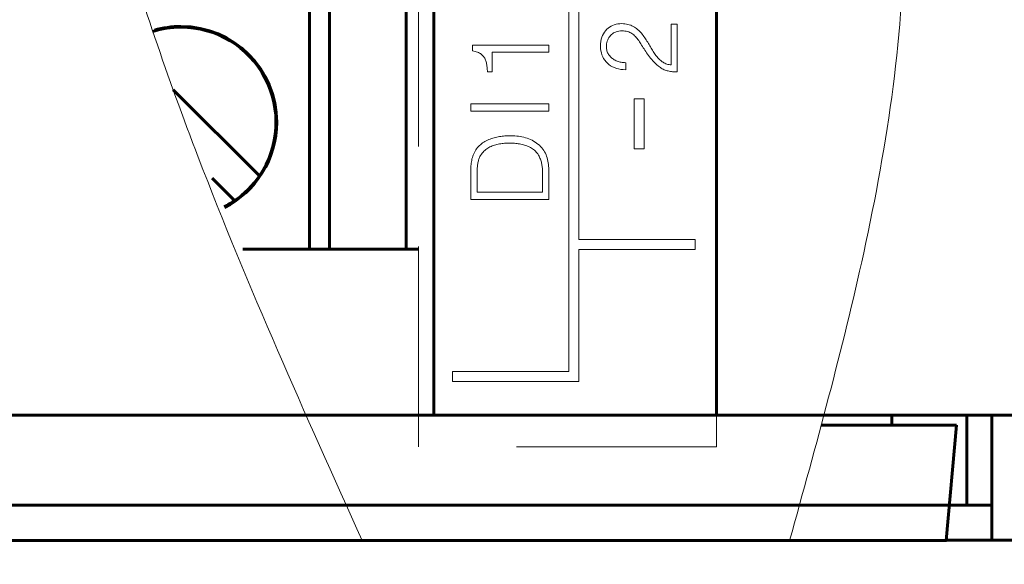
# Model space of a CAD drawing. Header units: millimetres. Extents: x 0 to 420, y 0 to 297.
# Tile 4 of 66: x 59 to 79, y 103 to 114. Entities that reach past the tile are written whole.
import ezdxf

# ---------------------------------------------------------------- set-up
doc = ezdxf.new("R2010")
doc.units = ezdxf.units.MM
for name, pattern in [('K5LT32768', [0]), ('K5LT32769', [6, 4, -2]), ('K5LT_BASIC', [0]), ('K5LT_THIN', [0])]:
    doc.linetypes.add(name, pattern=pattern)
doc.layers.add('Системный слой', color=7, linetype='Continuous')
doc.layers.add('Слой 1', color=6, linetype='Continuous')

# ---------------------------------------------------------------- blocks, each defined once
blk = doc.blocks.new('U13')
at = {"layer": 'Системный слой', "linetype": 'K5LT32769', "lineweight": 0}
for p, q in [((67.439, 105.464), (67.439, 149.67)), ((73.395, 149.67), (73.395, 105.464)), ((73.395, 105.464), (67.439, 105.464))]:
    blk.add_line(p, q, dxfattribs=at)

msp = doc.modelspace()

# ---------------------------------------------------------------- linework, layer by layer
at = {"layer": 'Системный слой', "linetype": 'K5LT_BASIC', "lineweight": 60}
for p, q in [((73.395, 106.095), (73.395, 153.595)), ((73.395, 106.095), (73.395, 153.595)), ((67.745, 106.095), (67.745, 145.745)), ((67.19, 134.87), (67.19, 109.41)), ((65.259, 109.41), (65.259, 124.65)), ((65.66, 117.03), (65.66, 111.95)), ((62.535, 112.6), (64.258, 110.877)), ((65.66, 111.95), (65.66, 109.41)), ((63.315, 110.83), (63.763, 110.382)), ((67.433, 109.41), (63.926, 109.41)), ((65.265, 109.41), (65.423, 109.41)), ((65.354, 109.41), (65.611, 109.41)), ((65.436, 109.41), (65.423, 109.41)), ((67.745, 106.095), (67.745, 106.895)), ((46.329, 106.095), (66.695, 106.095)), ((65.191, 106.095), (67.745, 106.095)), ((66.695, 106.095), (67.745, 106.095)), ((67.745, 106.095), (73.395, 106.095)), ((67.745, 106.095), (73.395, 106.095)), ((73.395, 106.095), (78.895, 106.095)), ((73.395, 106.095), (75.538, 106.095)), ((76.895, 105.895), (76.895, 106.095)), ((78.395, 106.095), (78.395, 104.295)), ((78.895, 106.095), (79.395, 106.095)), ((78.895, 106.095), (78.895, 103.595)), ((75.485, 105.895), (78.186, 105.895)), ((78.186, 105.895), (77.984, 103.586)), ((46.253, 104.295), (78.046, 104.295)), ((78.046, 104.295), (78.395, 104.295)), ((78.895, 104.295), (78.395, 104.295)), ((77.984, 103.586), (46.795, 103.586)), ((78.895, 103.595), (77.959, 103.595)), ((77.979, 103.585), (77.984, 103.586)), ((79.395, 103.595), (78.895, 103.595))]:
    msp.add_line(p, q, dxfattribs=at)
at = {"layer": 'Системный слой', "linetype": 'K5LT_THIN', "lineweight": 18}
for points, knots in [([(64.054, 156.095), (64.33, 152.558), (64.067, 147.551), (62.446, 141.044), (61.145, 136.417), (60.091, 131.774), (59.752, 127.626), (59.89, 123.857), (60.403, 120.06), (61.412, 115.786), (63.335, 110.205), (65.173, 106.12), (66.311, 103.586)], [0, 0, 0, 0, 2.358917, 3.307655, 4.462035, 5.563947, 6.469912, 7.227759, 8.072981, 9.018129, 10.149208, 12, 12, 12, 12]), ([(76.688, 156.095), (77.365, 152.622), (77.895, 147.802), (77.07, 141.552), (76.337, 137.381), (75.73, 133.031), (75.798, 128.802), (76.324, 124.585), (76.936, 120.34), (77.249, 116.291), (76.981, 112.646), (76.214, 108.488), (75.383, 105.494), (74.854, 103.586)], [0, 0, 0, 0, 2.614479, 3.512213, 4.631275, 5.734535, 6.733548, 7.736573, 8.859495, 9.892615, 10.714853, 11.543002, 13, 13, 13, 13])]:
    msp.add_open_spline(points, degree=3, knots=knots, dxfattribs=at)
at = {"layer": 'Системный слой', "linetype": 'K5LT_BASIC', "lineweight": 60}
for points in [[(62.69, 113.85), (62.499, 113.85), (62.31, 113.821), (62.129, 113.766)], [(62.69, 113.865), (62.507, 113.865), (62.329, 113.839), (62.162, 113.791)], [(63.763, 110.382), (63.957, 110.515), (64.125, 110.683), (64.258, 110.877)], [(63.557, 110.259), (63.627, 110.296), (63.696, 110.336), (63.763, 110.382)]]:
    msp.add_open_spline(points, degree=3, dxfattribs=at)
for points, knots in [([(63.563, 110.245), (64.181, 110.563), (64.605, 111.207), (64.605, 111.95), (64.605, 113.008), (63.747, 113.865), (62.69, 113.865)], [0, 0, 0, 0, 0.259989, 0.259989, 0.259989, 1, 1, 1, 1]), ([(64.258, 110.877), (64.656, 111.459), (64.699, 112.213), (64.37, 112.837), (64.042, 113.46), (63.395, 113.85), (62.69, 113.85)], [0, 0, 0, 0, 0.333333, 0.333333, 0.333333, 1, 1, 1, 1])]:
    msp.add_open_spline(points, degree=3, knots=knots, dxfattribs=at)
at = {"layer": 'Слой 1', "linetype": 'K5LT32768', "lineweight": 18}
for p, q in [((70.445, 106.964), (70.445, 116.924)), ((70.645, 114.684), (70.645, 109.604)), ((71.152, 113.751), (71.133, 113.719)), ((71.175, 113.78), (71.152, 113.751)), ((71.2, 113.807), (71.175, 113.78)), ((71.227, 113.831), (71.2, 113.807)), ((71.256, 113.852), (71.227, 113.831)), ((71.286, 113.87), (71.256, 113.852)), ((71.318, 113.885), (71.286, 113.87)), ((71.315, 113.719), (71.338, 113.734)), ((71.351, 113.898), (71.318, 113.885)), ((71.338, 113.734), (71.362, 113.746)), ((71.385, 113.908), (71.351, 113.898)), ((71.362, 113.746), (71.387, 113.756)), ((71.422, 113.915), (71.385, 113.908)), ((71.387, 113.756), (71.415, 113.764)), ((71.415, 113.764), (71.444, 113.771)), ((71.459, 113.919), (71.422, 113.915)), ((71.444, 113.771), (71.475, 113.774)), ((71.499, 113.921), (71.459, 113.919)), ((71.475, 113.774), (71.508, 113.776)), ((71.532, 113.919), (71.499, 113.921)), ((71.508, 113.776), (71.536, 113.775)), ((71.563, 113.916), (71.532, 113.919)), ((71.536, 113.775), (71.564, 113.772)), ((71.594, 113.912), (71.563, 113.916)), ((71.564, 113.772), (71.59, 113.768)), ((71.59, 113.768), (71.615, 113.762)), ((71.623, 113.906), (71.594, 113.912)), ((71.615, 113.762), (71.639, 113.755)), ((71.651, 113.898), (71.623, 113.906)), ((71.639, 113.755), (71.661, 113.746)), ((71.678, 113.889), (71.651, 113.898)), ((71.661, 113.746), (71.683, 113.735)), ((71.704, 113.878), (71.678, 113.889)), ((71.683, 113.735), (71.702, 113.723)), ((71.729, 113.866), (71.704, 113.878)), ((71.752, 113.852), (71.729, 113.866)), ((71.774, 113.837), (71.752, 113.852)), ((71.796, 113.821), (71.774, 113.837)), ((71.817, 113.804), (71.796, 113.821)), ((71.838, 113.786), (71.817, 113.804)), ((71.857, 113.768), (71.838, 113.786)), ((71.876, 113.748), (71.857, 113.768)), ((71.894, 113.728), (71.876, 113.748)), ((71.911, 113.707), (71.894, 113.728)), ((72.607, 113.908), (72.49, 113.908)), ((72.49, 113.908), (72.49, 113.097)), ((72.607, 112.957), (72.607, 113.908)), ((71.083, 113.565), (71.078, 113.52)), ((71.091, 113.608), (71.083, 113.565)), ((71.102, 113.647), (71.091, 113.608)), ((71.116, 113.685), (71.102, 113.647)), ((71.133, 113.719), (71.116, 113.685)), ((71.197, 113.515), (71.202, 113.543)), ((71.202, 113.543), (71.21, 113.569)), ((71.21, 113.569), (71.219, 113.595)), ((71.219, 113.595), (71.23, 113.619)), ((71.23, 113.619), (71.243, 113.641)), ((71.243, 113.641), (71.259, 113.663)), ((71.259, 113.663), (71.276, 113.683)), ((71.276, 113.683), (71.295, 113.702)), ((71.295, 113.702), (71.315, 113.719)), ((71.702, 113.723), (71.721, 113.709)), ((71.721, 113.709), (71.739, 113.694)), ((71.739, 113.694), (71.756, 113.678)), ((71.756, 113.678), (71.774, 113.661)), ((71.774, 113.661), (71.79, 113.643)), ((71.79, 113.643), (71.807, 113.623)), ((71.807, 113.623), (71.822, 113.603)), ((71.822, 113.603), (71.838, 113.582)), ((71.838, 113.582), (71.853, 113.56)), ((71.853, 113.56), (71.868, 113.537)), ((71.868, 113.537), (71.882, 113.514)), ((71.927, 113.685), (71.911, 113.707)), ((71.943, 113.663), (71.927, 113.685)), ((71.959, 113.64), (71.943, 113.663)), ((71.974, 113.617), (71.959, 113.64)), ((71.989, 113.594), (71.974, 113.617)), ((72.004, 113.571), (71.989, 113.594)), ((72.018, 113.548), (72.004, 113.571)), ((72.032, 113.524), (72.018, 113.548)), ((70.044, 113.487), (68.514, 113.487)), ((68.514, 113.487), (68.514, 113.377)), ((68.514, 113.377), (68.542, 113.371)), ((68.542, 113.371), (68.568, 113.365)), ((68.568, 113.365), (68.593, 113.358)), ((68.593, 113.358), (68.616, 113.35)), ((68.616, 113.35), (68.637, 113.341)), ((68.637, 113.341), (68.657, 113.331)), ((68.907, 112.954), (68.907, 113.348)), ((68.907, 113.348), (70.044, 113.348)), ((70.044, 113.348), (70.044, 113.487)), ((71.078, 113.52), (71.075, 113.472)), ((71.075, 113.472), (71.078, 113.425)), ((71.078, 113.425), (71.083, 113.38)), ((71.083, 113.38), (71.092, 113.337)), ((71.092, 113.337), (71.104, 113.297)), ((71.193, 113.457), (71.194, 113.487)), ((71.194, 113.436), (71.193, 113.457)), ((71.194, 113.487), (71.197, 113.515)), ((71.196, 113.415), (71.194, 113.436)), ((71.199, 113.395), (71.196, 113.415)), ((71.204, 113.376), (71.199, 113.395)), ((71.21, 113.358), (71.204, 113.376)), ((71.218, 113.34), (71.21, 113.358)), ((71.226, 113.323), (71.218, 113.34)), ((71.882, 113.514), (71.897, 113.489)), ((71.897, 113.489), (71.913, 113.465)), ((71.913, 113.465), (71.929, 113.44)), ((71.929, 113.44), (71.945, 113.414)), ((71.945, 113.414), (71.962, 113.389)), ((71.962, 113.389), (71.98, 113.362)), ((71.98, 113.362), (71.997, 113.336)), ((71.997, 113.336), (72.016, 113.309)), ((72.046, 113.501), (72.032, 113.524)), ((72.059, 113.477), (72.046, 113.501)), ((72.072, 113.454), (72.059, 113.477)), ((72.085, 113.431), (72.072, 113.454)), ((72.099, 113.409), (72.085, 113.431)), ((72.112, 113.387), (72.099, 113.409)), ((72.126, 113.366), (72.112, 113.387)), ((72.14, 113.345), (72.126, 113.366)), ((72.154, 113.325), (72.14, 113.345)), ((68.657, 113.331), (68.675, 113.321)), ((68.675, 113.321), (68.691, 113.309)), ((68.691, 113.309), (68.706, 113.297)), ((68.706, 113.297), (68.719, 113.285)), ((68.719, 113.285), (68.732, 113.271)), ((68.732, 113.271), (68.743, 113.257)), ((68.743, 113.257), (68.753, 113.242)), ((68.753, 113.242), (68.763, 113.227)), ((68.763, 113.227), (68.771, 113.21)), ((68.771, 113.21), (68.778, 113.193)), ((68.778, 113.193), (68.784, 113.175)), ((68.784, 113.175), (68.789, 113.156)), ((68.789, 113.156), (68.794, 113.137)), ((71.104, 113.297), (71.119, 113.259)), ((71.119, 113.259), (71.138, 113.223)), ((71.138, 113.223), (71.16, 113.189)), ((71.16, 113.189), (71.185, 113.158)), ((71.185, 113.158), (71.213, 113.128)), ((71.236, 113.306), (71.226, 113.323)), ((71.247, 113.29), (71.236, 113.306)), ((71.259, 113.275), (71.247, 113.29)), ((71.272, 113.26), (71.259, 113.275)), ((71.286, 113.246), (71.272, 113.26)), ((71.3, 113.233), (71.286, 113.246)), ((71.316, 113.221), (71.3, 113.233)), ((71.332, 113.21), (71.316, 113.221)), ((71.349, 113.199), (71.332, 113.21)), ((71.367, 113.189), (71.349, 113.199)), ((71.386, 113.18), (71.367, 113.189)), ((71.406, 113.172), (71.386, 113.18)), ((71.426, 113.165), (71.406, 113.172)), ((71.446, 113.158), (71.426, 113.165)), ((71.467, 113.153), (71.446, 113.158)), ((71.488, 113.149), (71.467, 113.153)), ((71.51, 113.145), (71.488, 113.149)), ((71.532, 113.143), (71.51, 113.145)), ((71.555, 113.141), (71.532, 113.143)), ((71.578, 113.14), (71.555, 113.141)), ((71.578, 113), (71.578, 113.14)), ((72.016, 113.309), (72.035, 113.282)), ((72.035, 113.282), (72.055, 113.255)), ((72.055, 113.255), (72.076, 113.228)), ((72.076, 113.228), (72.099, 113.201)), ((72.099, 113.201), (72.123, 113.174)), ((72.123, 113.174), (72.149, 113.148)), ((72.149, 113.148), (72.175, 113.122)), ((72.168, 113.305), (72.154, 113.325)), ((72.182, 113.286), (72.168, 113.305)), ((72.195, 113.27), (72.182, 113.286)), ((72.207, 113.255), (72.195, 113.27)), ((72.221, 113.24), (72.207, 113.255)), ((72.234, 113.225), (72.221, 113.24)), ((72.248, 113.211), (72.234, 113.225)), ((72.263, 113.198), (72.248, 113.211)), ((72.278, 113.184), (72.263, 113.198)), ((72.293, 113.172), (72.278, 113.184)), ((72.309, 113.159), (72.293, 113.172)), ((72.326, 113.148), (72.309, 113.159)), ((72.343, 113.137), (72.326, 113.148)), ((68.794, 113.137), (68.798, 113.116)), ((68.798, 113.116), (68.802, 113.095)), ((68.802, 113.095), (68.805, 113.073)), ((68.805, 113.073), (68.808, 113.051)), ((68.808, 113.051), (68.811, 113.028)), ((68.811, 113.028), (68.813, 113.004)), ((68.813, 113.004), (68.815, 112.979)), ((68.815, 112.979), (68.816, 112.954)), ((68.816, 112.954), (68.907, 112.954)), ((71.213, 113.128), (71.244, 113.102)), ((71.244, 113.102), (71.277, 113.079)), ((71.277, 113.079), (71.313, 113.058)), ((71.313, 113.058), (71.352, 113.041)), ((71.352, 113.041), (71.392, 113.027)), ((71.392, 113.027), (71.435, 113.015)), ((71.435, 113.015), (71.48, 113.007)), ((71.48, 113.007), (71.528, 113.002)), ((71.528, 113.002), (71.578, 113)), ((72.175, 113.122), (72.204, 113.096)), ((72.204, 113.096), (72.233, 113.07)), ((72.233, 113.07), (72.252, 113.055)), ((72.252, 113.055), (72.271, 113.042)), ((72.271, 113.042), (72.29, 113.03)), ((72.29, 113.03), (72.309, 113.019)), ((72.309, 113.019), (72.329, 113.008)), ((72.329, 113.008), (72.348, 112.999)), ((72.362, 113.128), (72.343, 113.137)), ((72.348, 112.999), (72.368, 112.991)), ((72.381, 113.12), (72.362, 113.128)), ((72.368, 112.991), (72.388, 112.985)), ((72.401, 113.113), (72.381, 113.12)), ((72.388, 112.985), (72.408, 112.979)), ((72.422, 113.107), (72.401, 113.113)), ((72.408, 112.979), (72.429, 112.974)), ((72.444, 113.103), (72.422, 113.107)), ((72.429, 112.974), (72.449, 112.97)), ((72.466, 113.1), (72.444, 113.103)), ((72.449, 112.97), (72.471, 112.966)), ((72.49, 113.097), (72.466, 113.1)), ((72.471, 112.966), (72.492, 112.963)), ((72.492, 112.963), (72.514, 112.96)), ((72.514, 112.96), (72.537, 112.958)), ((72.537, 112.958), (72.56, 112.957)), ((72.56, 112.957), (72.583, 112.957)), ((72.583, 112.957), (72.607, 112.957)), ((71.745, 111.417), (71.745, 112.417)), ((71.745, 112.417), (71.945, 112.417)), ((71.945, 112.417), (71.945, 111.417)), ((68.482, 112.318), (68.482, 112.17)), ((70.044, 112.318), (68.482, 112.318)), ((68.482, 112.17), (70.044, 112.17)), ((70.044, 112.17), (70.044, 112.318)), ((68.766, 111.566), (68.742, 111.551)), ((68.791, 111.579), (68.766, 111.566)), ((68.817, 111.591), (68.791, 111.579)), ((68.842, 111.602), (68.817, 111.591)), ((68.869, 111.613), (68.842, 111.602)), ((68.895, 111.623), (68.869, 111.613)), ((68.921, 111.631), (68.895, 111.623)), ((68.948, 111.639), (68.921, 111.631)), ((68.975, 111.647), (68.948, 111.639)), ((69.002, 111.653), (68.975, 111.647)), ((69.03, 111.658), (69.002, 111.653)), ((69.057, 111.663), (69.03, 111.658)), ((69.084, 111.667), (69.057, 111.663)), ((69.111, 111.671), (69.084, 111.667)), ((69.137, 111.674), (69.111, 111.671)), ((69.163, 111.676), (69.137, 111.674)), ((69.188, 111.678), (69.163, 111.676)), ((69.213, 111.679), (69.188, 111.678)), ((69.237, 111.68), (69.213, 111.679)), ((69.261, 111.68), (69.237, 111.68)), ((69.296, 111.68), (69.261, 111.68)), ((69.331, 111.679), (69.296, 111.68)), ((69.366, 111.676), (69.331, 111.679)), ((69.401, 111.673), (69.366, 111.676)), ((69.436, 111.668), (69.401, 111.673)), ((69.471, 111.662), (69.436, 111.668)), ((69.506, 111.655), (69.471, 111.662)), ((69.541, 111.648), (69.506, 111.655)), ((69.576, 111.639), (69.541, 111.648)), ((69.61, 111.628), (69.576, 111.639)), ((69.644, 111.617), (69.61, 111.628)), ((69.676, 111.603), (69.644, 111.617)), ((69.708, 111.589), (69.676, 111.603)), ((69.739, 111.572), (69.708, 111.589)), ((69.769, 111.554), (69.739, 111.572)), ((68.568, 111.37), (68.554, 111.345)), ((68.583, 111.395), (68.568, 111.37)), ((68.599, 111.42), (68.583, 111.395)), ((68.617, 111.442), (68.599, 111.42)), ((68.635, 111.463), (68.617, 111.442)), ((68.655, 111.483), (68.635, 111.463)), ((68.675, 111.501), (68.655, 111.483)), ((68.697, 111.519), (68.675, 111.501)), ((68.719, 111.536), (68.697, 111.519)), ((68.742, 111.551), (68.719, 111.536)), ((68.727, 111.349), (68.744, 111.368)), ((68.744, 111.368), (68.762, 111.386)), ((68.762, 111.386), (68.781, 111.402)), ((68.781, 111.402), (68.801, 111.417)), ((68.801, 111.417), (68.822, 111.431)), ((68.822, 111.431), (68.843, 111.443)), ((68.843, 111.443), (68.865, 111.455)), ((68.865, 111.455), (68.888, 111.465)), ((68.888, 111.465), (68.911, 111.475)), ((68.911, 111.475), (68.934, 111.484)), ((68.934, 111.484), (68.958, 111.493)), ((68.958, 111.493), (68.982, 111.5)), ((68.982, 111.5), (69.006, 111.506)), ((69.006, 111.506), (69.032, 111.512)), ((69.032, 111.512), (69.057, 111.516)), ((69.057, 111.516), (69.082, 111.52)), ((69.082, 111.52), (69.108, 111.524)), ((69.108, 111.524), (69.133, 111.526)), ((69.133, 111.526), (69.159, 111.529)), ((69.159, 111.529), (69.184, 111.53)), ((69.184, 111.53), (69.21, 111.531)), ((69.21, 111.531), (69.236, 111.532)), ((69.236, 111.532), (69.261, 111.532)), ((69.261, 111.532), (69.285, 111.532)), ((69.285, 111.532), (69.31, 111.531)), ((69.31, 111.531), (69.334, 111.53)), ((69.334, 111.53), (69.359, 111.528)), ((69.359, 111.528), (69.383, 111.526)), ((69.383, 111.526), (69.408, 111.523)), ((69.408, 111.523), (69.433, 111.519)), ((69.433, 111.519), (69.458, 111.515)), ((69.458, 111.515), (69.484, 111.51)), ((69.484, 111.51), (69.509, 111.505)), ((69.509, 111.505), (69.534, 111.499)), ((69.534, 111.499), (69.558, 111.492)), ((69.558, 111.492), (69.582, 111.484)), ((69.582, 111.484), (69.605, 111.476)), ((69.605, 111.476), (69.629, 111.466)), ((69.629, 111.466), (69.651, 111.456)), ((69.651, 111.456), (69.674, 111.444)), ((69.674, 111.444), (69.695, 111.432)), ((69.695, 111.432), (69.716, 111.419)), ((69.716, 111.419), (69.736, 111.405)), ((69.736, 111.405), (69.755, 111.389)), ((69.755, 111.389), (69.773, 111.372)), ((69.798, 111.534), (69.769, 111.554)), ((69.773, 111.372), (69.79, 111.354)), ((69.826, 111.513), (69.798, 111.534)), ((69.853, 111.49), (69.826, 111.513)), ((69.878, 111.466), (69.853, 111.49)), ((69.901, 111.44), (69.878, 111.466)), ((69.922, 111.414), (69.901, 111.44)), ((69.942, 111.387), (69.922, 111.414)), ((69.959, 111.358), (69.942, 111.387)), ((71.945, 111.417), (71.745, 111.417)), ((68.502, 111.188), (68.497, 111.161)), ((68.507, 111.215), (68.502, 111.188)), ((68.514, 111.242), (68.507, 111.215)), ((68.522, 111.268), (68.514, 111.242)), ((68.531, 111.294), (68.522, 111.268)), ((68.542, 111.32), (68.531, 111.294)), ((68.554, 111.345), (68.542, 111.32)), ((68.629, 111.158), (68.634, 111.177)), ((68.634, 111.177), (68.639, 111.195)), ((68.639, 111.195), (68.645, 111.213)), ((68.645, 111.213), (68.651, 111.23)), ((68.651, 111.23), (68.659, 111.246)), ((68.659, 111.246), (68.666, 111.262)), ((68.666, 111.262), (68.68, 111.286)), ((68.68, 111.286), (68.695, 111.308)), ((68.695, 111.308), (68.71, 111.33)), ((68.71, 111.33), (68.727, 111.349)), ((69.79, 111.354), (69.806, 111.335)), ((69.806, 111.335), (69.82, 111.315)), ((69.82, 111.315), (69.834, 111.294)), ((69.834, 111.294), (69.847, 111.271)), ((69.847, 111.271), (69.857, 111.252)), ((69.857, 111.252), (69.866, 111.232)), ((69.866, 111.232), (69.874, 111.212)), ((69.874, 111.212), (69.881, 111.192)), ((69.881, 111.192), (69.887, 111.172)), ((69.887, 111.172), (69.893, 111.152)), ((69.974, 111.329), (69.959, 111.358)), ((69.987, 111.299), (69.974, 111.329)), ((69.999, 111.269), (69.987, 111.299)), ((70.008, 111.237), (69.999, 111.269)), ((70.016, 111.205), (70.008, 111.237)), ((70.024, 111.173), (70.016, 111.205)), ((70.03, 111.14), (70.024, 111.173)), ((68.482, 110.994), (68.481, 110.966)), ((68.483, 111.023), (68.482, 110.994)), ((68.484, 111.051), (68.483, 111.023)), ((68.487, 111.079), (68.484, 111.051)), ((68.49, 111.107), (68.487, 111.079)), ((68.493, 111.134), (68.49, 111.107)), ((68.497, 111.161), (68.493, 111.134)), ((68.609, 110.97), (68.61, 110.992)), ((68.61, 110.992), (68.611, 111.013)), ((68.611, 111.013), (68.613, 111.035)), ((68.613, 111.035), (68.614, 111.056)), ((68.614, 111.056), (68.617, 111.077)), ((68.617, 111.077), (68.619, 111.098)), ((68.619, 111.098), (68.622, 111.118)), ((68.622, 111.118), (68.625, 111.138)), ((68.625, 111.138), (68.629, 111.158)), ((69.893, 111.152), (69.898, 111.132)), ((69.898, 111.132), (69.902, 111.112)), ((69.902, 111.112), (69.905, 111.092)), ((69.905, 111.092), (69.908, 111.072)), ((69.908, 111.072), (69.911, 111.052)), ((69.911, 111.052), (69.913, 111.032)), ((69.913, 111.032), (69.915, 111.011)), ((69.915, 111.011), (69.916, 110.99)), ((69.916, 110.99), (69.917, 110.969)), ((70.035, 111.107), (70.03, 111.14)), ((70.039, 111.074), (70.035, 111.107)), ((70.042, 111.04), (70.039, 111.074)), ((70.044, 111.006), (70.042, 111.04)), ((70.045, 110.971), (70.044, 111.006)), ((68.481, 110.966), (68.482, 110.937)), ((68.482, 110.937), (68.482, 110.403)), ((68.608, 110.948), (68.609, 110.97)), ((68.608, 110.926), (68.608, 110.948)), ((68.608, 110.904), (68.608, 110.926)), ((68.608, 110.551), (68.608, 110.904)), ((69.917, 110.969), (69.918, 110.948)), ((69.918, 110.948), (69.918, 110.926)), ((69.918, 110.926), (69.918, 110.904)), ((69.918, 110.904), (69.918, 110.551)), ((70.044, 110.937), (70.045, 110.971)), ((70.044, 110.403), (70.044, 110.937)), ((68.482, 110.403), (70.044, 110.403)), ((69.918, 110.551), (68.608, 110.551)), ((72.97, 109.604), (70.645, 109.604)), ((72.97, 109.404), (72.97, 109.604)), ((70.645, 109.404), (72.97, 109.404)), ((70.645, 109.404), (70.645, 106.764)), ((68.12, 106.764), (68.12, 106.964)), ((68.12, 106.964), (70.445, 106.964)), ((70.445, 106.764), (68.12, 106.764)), ((70.645, 106.764), (70.445, 106.764))]:
    msp.add_line(p, q, dxfattribs=at)

# ---------------------------------------------------------------- block references
at = {"layer": 'Системный слой'}
msp.add_blockref('U13', (0, 0), dxfattribs=at)

doc.saveas('drawing.dxf')
